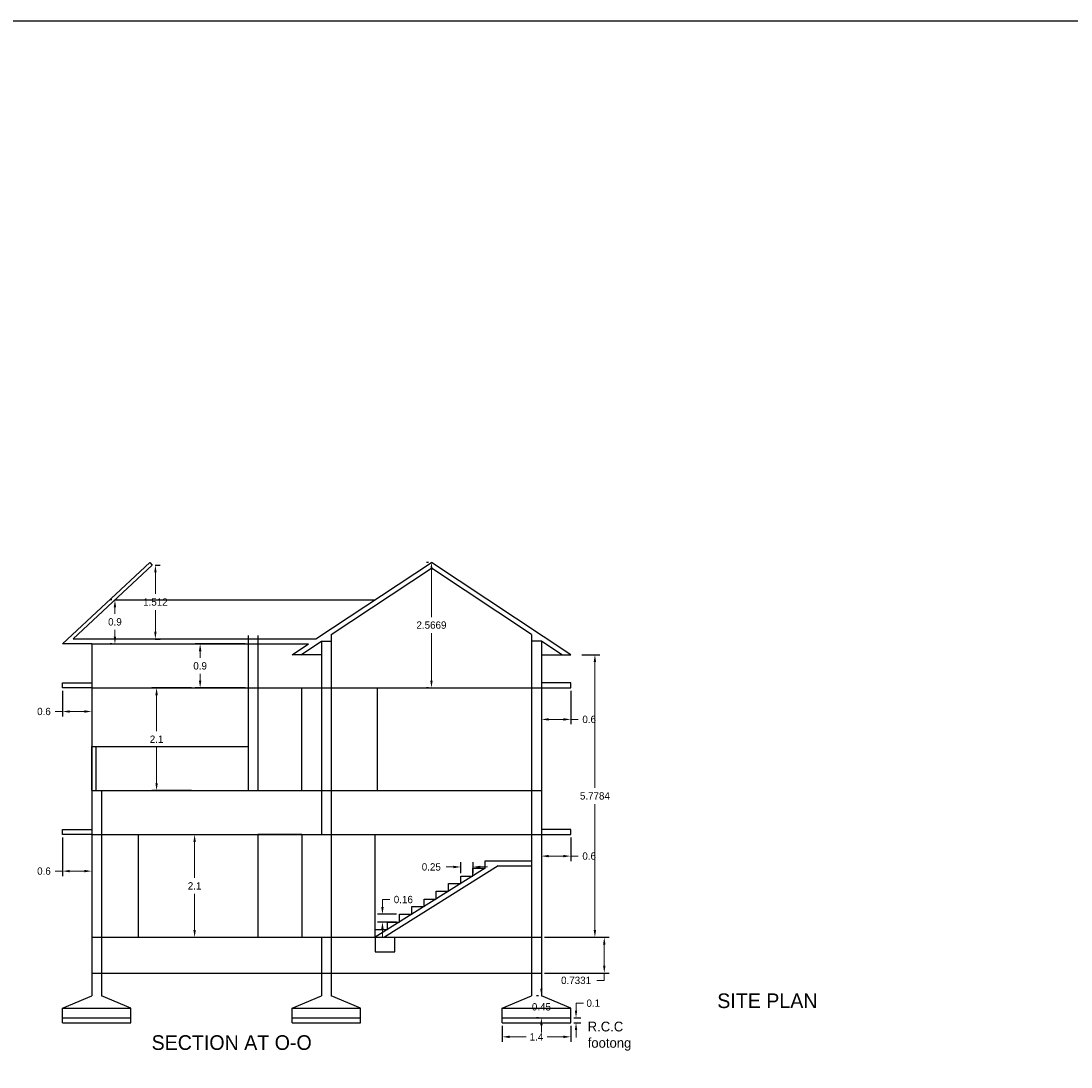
# Model space of a CAD drawing. Header units: inches. Extents: x -100 to 1476, y -184 to 112.
# Tile 15 of 40: x 30 to 52, y 45 to 66. Entities that reach past the tile are written whole.
import ezdxf

# ---------------------------------------------------------------- set-up
doc = ezdxf.new("R2010")
doc.units = ezdxf.units.IN
doc.header["$MEASUREMENT"] = 0
doc.header["$PDMODE"] = 66
doc.dimstyles.get("Standard").update_dxf_attribs({"dimtxt": 0.15, "dimasz": 0.15, "dimexe": 0.1, "dimexo": 0.0625, "dimgap": 0.09, "dimtad": 0, "dimtih": 1, "dimtoh": 1, "dimdec": 4, "dimdsep": 46, "dimtxsty": 'Standard', "dimcen": 0.09, "dimadec": 0, "dimazin": 0, "dimtfac": 1, "dimtdec": 4, "dimtofl": 0, "dimtmove": 0, "dimatfit": 3, "dimfxl": 0, "dimtolj": 1, "dimtzin": 0, "dimlwd": 15, "dimarcsym": 0})

# ---------------------------------------------------------------- blocks, each defined once
blk = doc.blocks.new('*D155')
at = {"color": 0, "linetype": 'ByBlock', "lineweight": 15, "transparency": 16777216}
for p, q in [((38.865, 48.987), (38.715, 48.987)), ((39.415, 48.987), (39.565, 48.987))]:
    blk.add_line(p, q, dxfattribs=at)
at = {"color": 0, "linetype": 'ByBlock', "lineweight": -2, "transparency": 16777216}
for p, q in [((39.015, 48.863), (39.015, 49.087)), ((39.265, 48.863), (39.265, 49.087))]:
    blk.add_line(p, q, dxfattribs=at)
at = {"color": 0, "linetype": 'ByBlock', "transparency": 16777216}
for points in [[(38.865, 49.012), (38.865, 48.962), (39.015, 48.987)], [(39.415, 49.012), (39.415, 48.962), (39.265, 48.987)]]:
    blk.add_solid(points, dxfattribs=at)
at = {"layer": 'Defpoints', "color": 0, "linetype": 'ByBlock', "transparency": 16777216}
for p in [(39.015, 48.987), (39.015, 48.8), (39.265, 48.8)]:
    blk.add_point(p, dxfattribs=at)
at = {"color": 0, "linetype": 'ByBlock', "transparency": 16777216, "insert": (38.412, 48.987), "char_height": 0.15, "attachment_point": 5}
blk.add_mtext('\\A1;0.25', dxfattribs=at)
blk = doc.blocks.new('*D156')
at = {"color": 0, "linetype": 'ByBlock', "lineweight": 15, "transparency": 16777216}
for p, q in [((37.412, 48.17), (37.412, 48.32)), ((37.412, 48.32), (37.562, 48.32)), ((37.412, 47.71), (37.412, 47.56))]:
    blk.add_line(p, q, dxfattribs=at)
at = {"color": 0, "linetype": 'ByBlock', "lineweight": -2, "transparency": 16777216}
for p, q in [((37.702, 48.02), (37.312, 48.02)), ((37.702, 47.86), (37.312, 47.86))]:
    blk.add_line(p, q, dxfattribs=at)
at = {"color": 0, "linetype": 'ByBlock', "transparency": 16777216}
for points in [[(37.387, 48.17), (37.437, 48.17), (37.412, 48.02)], [(37.387, 47.71), (37.437, 47.71), (37.412, 47.86)]]:
    blk.add_solid(points, dxfattribs=at)
at = {"layer": 'Defpoints', "color": 0, "linetype": 'ByBlock', "transparency": 16777216}
for p in [(37.412, 48.02), (37.765, 48.02), (37.765, 47.86)]:
    blk.add_point(p, dxfattribs=at)
at = {"color": 0, "linetype": 'ByBlock', "transparency": 16777216, "insert": (37.84, 48.32), "char_height": 0.15, "attachment_point": 5}
blk.add_mtext('\\A1;0.16', dxfattribs=at)
blk = doc.blocks.new('*D157')
at = {"color": 0, "linetype": 'ByBlock', "lineweight": -2, "transparency": 16777216}
for p, q in [((40.727, 47.55), (42.051, 47.55)), ((40.727, 46.817), (42.051, 46.817))]:
    blk.add_line(p, q, dxfattribs=at)
at = {"color": 0, "linetype": 'ByBlock', "lineweight": 15, "transparency": 16777216}
for p, q in [((41.951, 47.4), (41.951, 46.967)), ((41.951, 46.667), (41.801, 46.667)), ((41.951, 46.817), (41.951, 46.667))]:
    blk.add_line(p, q, dxfattribs=at)
at = {"color": 0, "linetype": 'ByBlock', "transparency": 16777216}
for points in [[(41.926, 47.4), (41.976, 47.4), (41.951, 47.55)], [(41.926, 46.967), (41.976, 46.967), (41.951, 46.817)]]:
    blk.add_solid(points, dxfattribs=at)
at = {"layer": 'Defpoints', "color": 0, "linetype": 'ByBlock', "transparency": 16777216}
for p in [(40.665, 47.55), (40.665, 46.817), (41.951, 46.817)]:
    blk.add_point(p, dxfattribs=at)
at = {"color": 0, "linetype": 'ByBlock', "transparency": 16777216, "insert": (41.374, 46.667), "char_height": 0.15, "attachment_point": 5}
blk.add_mtext('\\A1;0.7331', dxfattribs=at)
blk = doc.blocks.new('*D158')
at = {"color": 0, "linetype": 'ByBlock', "lineweight": -2, "transparency": 16777216}
for p, q in [((41.492, 53.329), (41.859, 53.329)), ((41.492, 47.55), (41.859, 47.55))]:
    blk.add_line(p, q, dxfattribs=at)
at = {"color": 0, "linetype": 'ByBlock', "lineweight": 15, "transparency": 16777216}
for p, q in [((41.759, 53.179), (41.759, 50.605)), ((41.759, 47.7), (41.759, 50.275))]:
    blk.add_line(p, q, dxfattribs=at)
at = {"color": 0, "linetype": 'ByBlock', "transparency": 16777216}
for points in [[(41.734, 53.179), (41.784, 53.179), (41.759, 53.329)], [(41.734, 47.7), (41.784, 47.7), (41.759, 47.55)]]:
    blk.add_solid(points, dxfattribs=at)
at = {"layer": 'Defpoints', "color": 0, "linetype": 'ByBlock', "transparency": 16777216}
for p in [(41.429, 53.329), (41.759, 53.329), (41.429, 47.55)]:
    blk.add_point(p, dxfattribs=at)
at = {"color": 0, "linetype": 'ByBlock', "transparency": 16777216, "insert": (41.759, 50.44), "char_height": 0.15, "attachment_point": 5}
blk.add_mtext('\\A1;5.7784', dxfattribs=at)
blk = doc.blocks.new('*D159')
at = {"color": 0, "linetype": 'ByBlock', "lineweight": -2, "transparency": 16777216}
for p, q in [((38.352, 55.217), (38.315, 55.217)), ((38.352, 52.65), (38.315, 52.65))]:
    blk.add_line(p, q, dxfattribs=at)
at = {"color": 0, "linetype": 'ByBlock', "lineweight": 15, "transparency": 16777216}
for p, q in [((38.415, 55.067), (38.415, 54.099)), ((38.415, 52.8), (38.415, 53.769))]:
    blk.add_line(p, q, dxfattribs=at)
at = {"color": 0, "linetype": 'ByBlock', "transparency": 16777216}
for points in [[(38.39, 55.067), (38.44, 55.067), (38.415, 55.217)], [(38.39, 52.8), (38.44, 52.8), (38.415, 52.65)]]:
    blk.add_solid(points, dxfattribs=at)
at = {"layer": 'Defpoints', "color": 0, "linetype": 'ByBlock', "transparency": 16777216}
for p in [(38.415, 55.217), (38.415, 52.65), (38.415, 52.65)]:
    blk.add_point(p, dxfattribs=at)
at = {"color": 0, "linetype": 'ByBlock', "transparency": 16777216, "insert": (38.415, 53.934), "char_height": 0.15, "attachment_point": 5}
blk.add_mtext('\\A1;2.5669', dxfattribs=at)
blk = doc.blocks.new('*D160')
at = {"color": 0, "linetype": 'ByBlock', "lineweight": -2, "transparency": 16777216}
for p, q in [((32.477, 49.65), (33.669, 49.65)), ((32.477, 47.55), (33.669, 47.55))]:
    blk.add_line(p, q, dxfattribs=at)
at = {"color": 0, "linetype": 'ByBlock', "lineweight": 15, "transparency": 16777216}
for p, q in [((33.569, 49.5), (33.569, 48.765)), ((33.569, 47.7), (33.569, 48.435))]:
    blk.add_line(p, q, dxfattribs=at)
at = {"color": 0, "linetype": 'ByBlock', "transparency": 16777216}
for points in [[(33.544, 49.5), (33.594, 49.5), (33.569, 49.65)], [(33.544, 47.7), (33.594, 47.7), (33.569, 47.55)]]:
    blk.add_solid(points, dxfattribs=at)
at = {"layer": 'Defpoints', "color": 0, "linetype": 'ByBlock', "transparency": 16777216}
for p in [(32.415, 49.65), (33.569, 49.65), (32.415, 47.55)]:
    blk.add_point(p, dxfattribs=at)
at = {"color": 0, "linetype": 'ByBlock', "transparency": 16777216, "insert": (33.569, 48.6), "char_height": 0.15, "attachment_point": 5}
blk.add_mtext('\\A1;2.1', dxfattribs=at)
blk = doc.blocks.new('*D161')
at = {"color": 0, "linetype": 'ByBlock', "lineweight": -2, "transparency": 16777216}
for p, q in [((33.506, 52.65), (32.691, 52.65)), ((33.506, 50.55), (32.691, 50.55))]:
    blk.add_line(p, q, dxfattribs=at)
at = {"color": 0, "linetype": 'ByBlock', "lineweight": 15, "transparency": 16777216}
for p, q in [((32.791, 52.5), (32.791, 51.765)), ((32.791, 50.7), (32.791, 51.435))]:
    blk.add_line(p, q, dxfattribs=at)
at = {"color": 0, "linetype": 'ByBlock', "transparency": 16777216}
for points in [[(32.766, 52.5), (32.816, 52.5), (32.791, 52.65)], [(32.766, 50.7), (32.816, 50.7), (32.791, 50.55)]]:
    blk.add_solid(points, dxfattribs=at)
at = {"layer": 'Defpoints', "color": 0, "linetype": 'ByBlock', "transparency": 16777216}
for p in [(32.791, 52.65), (33.569, 52.65), (33.569, 50.55)]:
    blk.add_point(p, dxfattribs=at)
at = {"color": 0, "linetype": 'ByBlock', "transparency": 16777216, "insert": (32.791, 51.6), "char_height": 0.15, "attachment_point": 5}
blk.add_mtext('\\A1;2.1', dxfattribs=at)
blk = doc.blocks.new('*D162')
at = {"color": 0, "linetype": 'ByBlock', "lineweight": -2, "transparency": 16777216}
for p, q in [((34.602, 53.55), (33.582, 53.55)), ((34.602, 52.65), (33.582, 52.65))]:
    blk.add_line(p, q, dxfattribs=at)
at = {"color": 0, "linetype": 'ByBlock', "lineweight": 15, "transparency": 16777216}
for p, q in [((33.682, 53.4), (33.682, 53.265)), ((33.682, 52.8), (33.682, 52.935))]:
    blk.add_line(p, q, dxfattribs=at)
at = {"color": 0, "linetype": 'ByBlock', "transparency": 16777216}
for points in [[(33.657, 53.4), (33.707, 53.4), (33.682, 53.55)], [(33.657, 52.8), (33.707, 52.8), (33.682, 52.65)]]:
    blk.add_solid(points, dxfattribs=at)
at = {"layer": 'Defpoints', "color": 0, "linetype": 'ByBlock', "transparency": 16777216}
for p in [(33.682, 53.55), (34.665, 53.55), (34.665, 52.65)]:
    blk.add_point(p, dxfattribs=at)
at = {"color": 0, "linetype": 'ByBlock', "transparency": 16777216, "insert": (33.682, 53.1), "char_height": 0.15, "attachment_point": 5}
blk.add_mtext('\\A1;0.9', dxfattribs=at)
blk = doc.blocks.new('*D163')
at = {"color": 0, "linetype": 'ByBlock', "lineweight": -2, "transparency": 16777216}
for p, q in [((31.876, 54.45), (31.839, 54.45)), ((31.876, 53.55), (31.839, 53.55))]:
    blk.add_line(p, q, dxfattribs=at)
at = {"color": 0, "linetype": 'ByBlock', "lineweight": 15, "transparency": 16777216}
for p, q in [((31.939, 54.3), (31.939, 54.165)), ((31.939, 53.7), (31.939, 53.835))]:
    blk.add_line(p, q, dxfattribs=at)
at = {"color": 0, "linetype": 'ByBlock', "transparency": 16777216}
for points in [[(31.914, 54.3), (31.964, 54.3), (31.939, 54.45)], [(31.914, 53.7), (31.964, 53.7), (31.939, 53.55)]]:
    blk.add_solid(points, dxfattribs=at)
at = {"layer": 'Defpoints', "color": 0, "linetype": 'ByBlock', "transparency": 16777216}
for p in [(31.939, 54.45), (31.939, 53.55), (31.939, 53.55)]:
    blk.add_point(p, dxfattribs=at)
at = {"color": 0, "linetype": 'ByBlock', "transparency": 16777216, "insert": (31.939, 54), "char_height": 0.15, "attachment_point": 5}
blk.add_mtext('\\A1;0.9', dxfattribs=at)
blk = doc.blocks.new('*D164')
at = {"color": 0, "linetype": 'ByBlock', "lineweight": -2, "transparency": 16777216}
for p, q in [((32.764, 55.163), (32.867, 55.163)), ((32.764, 53.65), (32.867, 53.65))]:
    blk.add_line(p, q, dxfattribs=at)
at = {"color": 0, "linetype": 'ByBlock', "lineweight": 15, "transparency": 16777216}
for p, q in [((32.767, 55.013), (32.767, 54.571)), ((32.767, 53.8), (32.767, 54.241))]:
    blk.add_line(p, q, dxfattribs=at)
at = {"color": 0, "linetype": 'ByBlock', "transparency": 16777216}
for points in [[(32.742, 55.013), (32.792, 55.013), (32.767, 55.163)], [(32.742, 53.8), (32.792, 53.8), (32.767, 53.65)]]:
    blk.add_solid(points, dxfattribs=at)
at = {"layer": 'Defpoints', "color": 0, "linetype": 'ByBlock', "transparency": 16777216}
for p in [(32.702, 55.163), (32.702, 53.65), (32.767, 53.65)]:
    blk.add_point(p, dxfattribs=at)
at = {"color": 0, "linetype": 'ByBlock', "transparency": 16777216, "insert": (32.767, 54.406), "char_height": 0.15, "attachment_point": 5}
blk.add_mtext('\\A1;1.512', dxfattribs=at)
blk = doc.blocks.new('*D165')
at = {"color": 0, "linetype": 'ByBlock', "lineweight": -2, "transparency": 16777216}
for p, q in [((39.865, 45.738), (39.865, 45.412)), ((41.265, 45.738), (41.265, 45.412))]:
    blk.add_line(p, q, dxfattribs=at)
at = {"color": 0, "linetype": 'ByBlock', "lineweight": 15, "transparency": 16777216}
for p, q in [((40.015, 45.512), (40.35, 45.512)), ((41.115, 45.512), (40.78, 45.512))]:
    blk.add_line(p, q, dxfattribs=at)
at = {"color": 0, "linetype": 'ByBlock', "transparency": 16777216}
for points in [[(40.015, 45.537), (40.015, 45.487), (39.865, 45.512)], [(41.115, 45.537), (41.115, 45.487), (41.265, 45.512)]]:
    blk.add_solid(points, dxfattribs=at)
at = {"layer": 'Defpoints', "color": 0, "linetype": 'ByBlock', "transparency": 16777216}
for p in [(39.865, 45.8), (41.265, 45.8), (41.265, 45.512)]:
    blk.add_point(p, dxfattribs=at)
at = {"color": 0, "linetype": 'ByBlock', "transparency": 16777216, "insert": (40.565, 45.512), "char_height": 0.15, "attachment_point": 5}
blk.add_mtext('\\A1;1.4', dxfattribs=at)
blk = doc.blocks.new('*D166')
at = {"color": 0, "linetype": 'ByBlock', "lineweight": 15, "transparency": 16777216}
for p, q in [((40.665, 46.5), (40.665, 46.65)), ((40.665, 45.75), (40.665, 45.6))]:
    blk.add_line(p, q, dxfattribs=at)
at = {"color": 0, "linetype": 'ByBlock', "lineweight": -2, "transparency": 16777216}
for p, q in [((40.602, 46.35), (40.565, 46.35)), ((40.602, 45.9), (40.565, 45.9))]:
    blk.add_line(p, q, dxfattribs=at)
at = {"color": 0, "linetype": 'ByBlock', "transparency": 16777216}
for points in [[(40.64, 46.5), (40.69, 46.5), (40.665, 46.35)], [(40.64, 45.75), (40.69, 45.75), (40.665, 45.9)]]:
    blk.add_solid(points, dxfattribs=at)
at = {"layer": 'Defpoints', "color": 0, "linetype": 'ByBlock', "transparency": 16777216}
for p in [(40.665, 46.35), (40.665, 45.9), (40.665, 45.9)]:
    blk.add_point(p, dxfattribs=at)
at = {"color": 0, "linetype": 'ByBlock', "transparency": 16777216, "insert": (40.665, 46.125), "char_height": 0.15, "attachment_point": 5}
blk.add_mtext('\\A1;0.45', dxfattribs=at)
blk = doc.blocks.new('*D167')
at = {"color": 0, "linetype": 'ByBlock', "lineweight": 15, "transparency": 16777216}
for p, q in [((41.373, 46.05), (41.373, 46.2)), ((41.373, 46.2), (41.523, 46.2)), ((41.373, 45.65), (41.373, 45.5))]:
    blk.add_line(p, q, dxfattribs=at)
at = {"color": 0, "linetype": 'ByBlock', "lineweight": -2, "transparency": 16777216}
for p, q in [((41.327, 45.9), (41.473, 45.9)), ((41.327, 45.8), (41.473, 45.8))]:
    blk.add_line(p, q, dxfattribs=at)
at = {"color": 0, "linetype": 'ByBlock', "transparency": 16777216}
for points in [[(41.348, 46.05), (41.398, 46.05), (41.373, 45.9)], [(41.348, 45.65), (41.398, 45.65), (41.373, 45.8)]]:
    blk.add_solid(points, dxfattribs=at)
at = {"layer": 'Defpoints', "color": 0, "linetype": 'ByBlock', "transparency": 16777216}
for p in [(41.265, 45.9), (41.265, 45.8), (41.373, 45.9)]:
    blk.add_point(p, dxfattribs=at)
at = {"color": 0, "linetype": 'ByBlock', "transparency": 16777216, "insert": (41.726, 46.2), "char_height": 0.15, "attachment_point": 5}
blk.add_mtext('\\A1;0.1', dxfattribs=at)
blk = doc.blocks.new('*D168')
at = {"color": 0, "linetype": 'ByBlock', "lineweight": -2, "transparency": 16777216}
for p, q in [((40.665, 52.588), (40.665, 51.905)), ((41.265, 52.588), (41.265, 51.905))]:
    blk.add_line(p, q, dxfattribs=at)
at = {"color": 0, "linetype": 'ByBlock', "lineweight": 15, "transparency": 16777216}
for p, q in [((40.815, 52.005), (41.115, 52.005)), ((41.265, 52.005), (41.415, 52.005))]:
    blk.add_line(p, q, dxfattribs=at)
at = {"color": 0, "linetype": 'ByBlock', "transparency": 16777216}
for points in [[(40.815, 52.03), (40.815, 51.98), (40.665, 52.005)], [(41.115, 52.03), (41.115, 51.98), (41.265, 52.005)]]:
    blk.add_solid(points, dxfattribs=at)
at = {"layer": 'Defpoints', "color": 0, "linetype": 'ByBlock', "transparency": 16777216}
for p in [(40.665, 52.65), (41.265, 52.65), (41.265, 52.005)]:
    blk.add_point(p, dxfattribs=at)
at = {"color": 0, "linetype": 'ByBlock', "transparency": 16777216, "insert": (41.642, 52.005), "char_height": 0.15, "attachment_point": 5}
blk.add_mtext('\\A1;0.6', dxfattribs=at)
blk = doc.blocks.new('*D169')
at = {"color": 0, "linetype": 'ByBlock', "lineweight": -2, "transparency": 16777216}
for p, q in [((40.665, 49.588), (40.665, 49.109)), ((41.265, 49.588), (41.265, 49.109))]:
    blk.add_line(p, q, dxfattribs=at)
at = {"color": 0, "linetype": 'ByBlock', "lineweight": 15, "transparency": 16777216}
for p, q in [((40.815, 49.209), (41.115, 49.209)), ((41.265, 49.209), (41.415, 49.209))]:
    blk.add_line(p, q, dxfattribs=at)
at = {"color": 0, "linetype": 'ByBlock', "transparency": 16777216}
for points in [[(40.815, 49.234), (40.815, 49.184), (40.665, 49.209)], [(41.115, 49.234), (41.115, 49.184), (41.265, 49.209)]]:
    blk.add_solid(points, dxfattribs=at)
at = {"layer": 'Defpoints', "color": 0, "linetype": 'ByBlock', "transparency": 16777216}
for p in [(40.665, 49.65), (41.265, 49.65), (41.265, 49.209)]:
    blk.add_point(p, dxfattribs=at)
at = {"color": 0, "linetype": 'ByBlock', "transparency": 16777216, "insert": (41.642, 49.209), "char_height": 0.15, "attachment_point": 5}
blk.add_mtext('\\A1;0.6', dxfattribs=at)
blk = doc.blocks.new('*D170')
at = {"color": 0, "linetype": 'ByBlock', "lineweight": -2, "transparency": 16777216}
for p, q in [((30.865, 49.588), (30.865, 48.802)), ((31.465, 49.588), (31.465, 48.802))]:
    blk.add_line(p, q, dxfattribs=at)
at = {"color": 0, "linetype": 'ByBlock', "lineweight": 15, "transparency": 16777216}
for p, q in [((30.865, 48.902), (30.715, 48.902)), ((31.315, 48.902), (31.015, 48.902))]:
    blk.add_line(p, q, dxfattribs=at)
at = {"color": 0, "linetype": 'ByBlock', "transparency": 16777216}
for points in [[(31.015, 48.927), (31.015, 48.877), (30.865, 48.902)], [(31.315, 48.927), (31.315, 48.877), (31.465, 48.902)]]:
    blk.add_solid(points, dxfattribs=at)
at = {"layer": 'Defpoints', "color": 0, "linetype": 'ByBlock', "transparency": 16777216}
for p in [(30.865, 49.65), (31.465, 49.65), (30.865, 48.902)]:
    blk.add_point(p, dxfattribs=at)
at = {"color": 0, "linetype": 'ByBlock', "transparency": 16777216, "insert": (30.487, 48.902), "char_height": 0.15, "attachment_point": 5}
blk.add_mtext('\\A1;0.6', dxfattribs=at)
blk = doc.blocks.new('*D171')
at = {"color": 0, "linetype": 'ByBlock', "lineweight": -2, "transparency": 16777216}
for p, q in [((30.865, 52.588), (30.865, 52.067)), ((31.465, 52.588), (31.465, 52.067))]:
    blk.add_line(p, q, dxfattribs=at)
at = {"color": 0, "linetype": 'ByBlock', "lineweight": 15, "transparency": 16777216}
for p, q in [((30.865, 52.167), (30.715, 52.167)), ((31.315, 52.167), (31.015, 52.167))]:
    blk.add_line(p, q, dxfattribs=at)
at = {"color": 0, "linetype": 'ByBlock', "transparency": 16777216}
for points in [[(31.015, 52.192), (31.015, 52.142), (30.865, 52.167)], [(31.315, 52.192), (31.315, 52.142), (31.465, 52.167)]]:
    blk.add_solid(points, dxfattribs=at)
at = {"layer": 'Defpoints', "color": 0, "linetype": 'ByBlock', "transparency": 16777216}
for p in [(30.865, 52.65), (31.465, 52.65), (30.865, 52.167)]:
    blk.add_point(p, dxfattribs=at)
at = {"color": 0, "linetype": 'ByBlock', "transparency": 16777216, "insert": (30.487, 52.167), "char_height": 0.15, "attachment_point": 5}
blk.add_mtext('\\A1;0.6', dxfattribs=at)

msp = doc.modelspace()

# ---------------------------------------------------------------- linework, layer by layer
at = {"color": 0, "linetype": 'ByBlock'}
for p, q in [((30.86454, 53.55047), (32.65048, 55.21735)), ((32.65048, 55.21735), (32.65048, 55.21735)), ((32.65048, 55.21735), (32.70165, 55.16252)), ((36.04991, 53.65047), (38.41454, 55.21735)), ((41.26454, 53.32885), (38.41454, 55.21735)), ((31.0816, 53.65047), (32.70165, 55.16252)), ((36.36454, 53.739), (38.41454, 55.09738)), ((40.46454, 53.739), (38.41454, 55.09738)), ((31.93875, 54.45047), (37.25722, 54.45047)), ((34.66454, 53.72117), (34.66454, 50.55047)), ((34.86454, 53.72117), (34.86454, 50.55047)), ((36.36454, 53.739), (36.36454, 46.81735)), ((40.46454, 53.739), (40.46454, 46.81735)), ((31.46454, 53.55047), (30.86454, 53.55047)), ((31.0816, 53.65047), (36.04991, 53.65047)), ((31.46454, 53.55047), (31.46454, 46.81735)), ((31.46454, 53.55047), (35.89899, 53.55047)), ((35.56454, 53.32885), (35.89899, 53.55047)), ((35.74558, 53.32885), (36.16454, 53.60647)), ((36.16454, 53.60647), (36.16454, 49.65047)), ((36.16454, 53.60647), (36.36454, 53.60647)), ((40.66454, 53.60647), (40.46454, 53.60647)), ((40.66454, 53.60647), (40.66454, 46.81735)), ((41.0835, 53.32885), (40.66454, 53.60647)), ((36.16454, 53.32885), (35.56454, 53.32885)), ((40.66454, 53.32885), (41.26454, 53.32885)), ((30.86454, 52.65047), (30.86454, 52.75047)), ((30.86454, 52.75047), (31.46454, 52.75047)), ((31.46454, 52.65047), (30.86454, 52.65047)), ((31.46454, 52.65047), (40.66454, 52.65047)), ((35.76454, 50.55047), (35.76454, 52.65047)), ((37.30994, 50.55047), (37.30994, 52.65047)), ((41.26454, 52.75047), (40.66454, 52.75047)), ((40.66454, 52.65047), (41.26454, 52.65047)), ((41.26454, 52.65047), (41.26454, 52.75047)), ((31.46454, 50.55047), (31.46454, 51.45047)), ((31.46454, 51.45047), (34.66454, 51.45047)), ((31.55624, 50.55047), (31.55624, 51.45047)), ((31.46454, 50.55047), (40.66454, 50.55047)), ((31.66454, 50.55047), (31.66454, 46.81735)), ((31.66454, 50.55047), (31.66454, 46.81735)), ((30.86454, 49.65047), (30.86454, 49.75047)), ((30.86454, 49.75047), (31.46454, 49.75047)), ((31.46454, 49.65047), (30.86454, 49.65047)), ((31.46454, 49.65047), (40.66454, 49.65047)), ((31.66454, 49.65047), (32.41454, 49.65047)), ((32.41454, 49.65047), (32.41454, 47.55047)), ((35.76454, 49.65047), (34.86454, 49.65047)), ((34.86454, 49.65047), (34.86454, 47.55047)), ((35.76454, 49.65047), (35.76454, 47.55047)), ((37.26454, 47.55047), (37.26454, 49.65047)), ((41.26454, 49.75047), (40.66454, 49.75047)), ((40.66454, 49.65047), (41.26454, 49.65047)), ((41.26454, 49.65047), (41.26454, 49.75047)), ((39.78265, 49.01047), (37.45286, 47.55047)), ((39.51454, 48.96047), (39.51454, 49.11047)), ((39.51454, 49.11047), (40.46454, 49.11047)), ((39.78265, 49.01047), (40.46454, 49.01047)), ((39.51454, 48.96047), (37.26454, 47.55047)), ((39.01454, 48.65047), (39.01454, 48.80047)), ((39.01454, 48.80047), (39.26454, 48.80047)), ((39.26454, 48.80047), (39.26454, 48.96047)), ((39.26454, 48.96047), (39.51454, 48.96047)), ((38.76454, 48.49047), (38.76454, 48.65047)), ((38.76454, 48.65047), (39.01454, 48.65047)), ((38.51454, 48.33047), (38.51454, 48.49047)), ((38.51454, 48.49047), (38.76454, 48.49047)), ((38.01454, 48.02047), (38.01454, 48.18047)), ((38.01454, 48.18047), (38.26454, 48.18047)), ((38.26454, 48.18047), (38.26454, 48.33047)), ((38.26454, 48.33047), (38.51454, 48.33047)), ((37.76454, 47.86047), (37.76454, 48.02047)), ((37.76454, 48.02047), (38.01454, 48.02047)), ((37.26454, 47.55047), (37.26454, 47.71047)), ((37.26454, 47.71047), (37.51454, 47.71047)), ((37.51454, 47.71047), (37.51454, 47.86047)), ((37.51454, 47.86047), (37.76454, 47.86047)), ((31.46454, 47.55047), (40.66454, 47.55047)), ((31.46454, 47.55047), (31.46454, 46.35047)), ((31.66454, 47.55047), (31.66454, 46.35047)), ((36.16454, 47.55047), (36.16454, 46.81735)), ((36.16454, 47.55047), (36.16454, 46.35047)), ((36.36454, 47.55047), (37.26454, 47.55047)), ((36.36454, 47.55047), (36.36454, 46.35047)), ((37.26454, 47.55047), (37.26454, 47.25047)), ((37.66454, 47.25047), (37.66454, 47.55047)), ((40.46454, 47.55047), (40.46454, 46.35047)), ((40.66454, 47.55047), (40.66454, 46.35047)), ((37.26454, 47.25047), (37.66454, 47.25047)), ((31.46454, 46.81735), (31.66454, 46.81735)), ((31.66454, 46.81735), (40.66454, 46.81735)), ((36.16454, 46.81735), (36.36454, 46.81735)), ((40.46454, 46.81735), (40.66454, 46.81735)), ((30.86454, 46.10047), (31.46454, 46.35047)), ((32.26454, 46.10047), (31.66454, 46.35047)), ((35.56454, 46.10047), (36.16454, 46.35047)), ((36.96454, 46.10047), (36.36454, 46.35047)), ((39.86454, 46.10047), (40.46454, 46.35047)), ((41.26454, 46.10047), (40.66454, 46.35047)), ((30.86454, 46.10047), (32.26454, 46.10047)), ((30.86454, 45.80047), (30.86454, 46.10047)), ((32.26454, 45.80047), (32.26454, 46.10047)), ((35.56454, 46.10047), (36.96454, 46.10047)), ((35.56454, 45.80047), (35.56454, 46.10047)), ((36.96454, 45.80047), (36.96454, 46.10047)), ((39.86454, 46.10047), (41.26454, 46.10047)), ((39.86454, 45.80047), (39.86454, 46.10047)), ((41.26454, 45.80047), (41.26454, 46.10047)), ((30.86454, 45.90047), (32.26454, 45.90047)), ((30.86454, 45.80047), (32.26454, 45.80047)), ((35.56454, 45.90047), (36.96454, 45.90047)), ((35.56454, 45.80047), (36.96454, 45.80047)), ((39.86454, 45.90047), (41.26454, 45.90047)), ((39.86454, 45.80047), (41.26454, 45.80047))]:
    msp.add_line(p, q, dxfattribs=at)
msp.add_lwpolyline([(119.3225, 66.29199), (13.34819, 66.29199), (13.34819, -10.53759), (119.3225, -10.53759)], close=True, dxfattribs=at)

# ---------------------------------------------------------------- texts
at = {"color": 0, "linetype": 'ByBlock', "attachment_point": 1}
for s, insert, char_height, width in [('{\\fVani|b0|i0|c0|p34;SITE PLAN }', (44.26248, 46.39993), 0.3, 3.8813888), ('{\\fVani|b0|i0|c0|p34;R.C.C footong}', (41.61167, 45.82266), 0.2, 0.6224783), ('{\\fVani|b0|i0|c0|p34;SECTION AT O-O }', (32.68921, 45.5449), 0.3, 3.8813888)]:
    msp.add_mtext(s, dxfattribs=dict(at, insert=insert, char_height=char_height, width=width))

# ---------------------------------------------------------------- dimensions: what is measured, and where the dimension line sits
at = {"color": 0, "linetype": 'ByBlock'}
for base, p1, p2, picture, middle in [((38.41454, 52.65047), (38.41454, 55.21735), (38.41454, 52.65047), '*D159', (38.41454, 53.93391)), ((32.766635, 53.650472), (32.701652, 55.162517), (32.701652, 53.650472), '*D164', (32.766635, 54.406494)), ((31.93875, 53.55047), (31.93875, 54.45047), (31.93875, 53.55047), '*D163', (31.93875, 54.00047)), ((33.68177, 53.55047), (34.66454, 52.65047), (34.66454, 53.55047), '*D162', (33.68177, 53.10047)), ((41.75925, 53.32885), (41.42926, 47.55047), (41.42926, 53.32885), '*D158', (41.75925, 50.43966)), ((32.79059, 52.65047), (33.56899, 50.55047), (33.56899, 52.65047), '*D161', (32.79059, 51.60047)), ((33.56899, 49.65047), (32.41454, 47.55047), (32.41454, 49.65047), '*D160', (33.56899, 48.60047)), ((37.41209, 48.02047), (37.76454, 47.86047), (37.76454, 48.02047), '*D156', (37.83959, 48.32047)), ((41.95147, 46.81735), (40.66454, 47.55047), (40.66454, 46.81735), '*D157', (41.37397, 46.66735)), ((40.66454, 45.90047), (40.66454, 46.35047), (40.66454, 45.90047), '*D166', (40.66454, 46.12547)), ((41.37334, 45.90047), (41.26454, 45.80047), (41.26454, 45.90047), '*D167', (41.72584, 46.20047))]:
    dim = msp.add_linear_dim(base=base, p1=p1, p2=p2, angle=90, dimstyle='Standard', dxfattribs=at)
    dim.commit()
    dim.dimension.update_dxf_attribs({"geometry": picture, "text_midpoint": middle})
for base, p1, p2, picture, middle in [((30.86454, 52.16734), (31.46454, 52.65047), (30.86454, 52.65047), '*D171', (30.48704, 52.16734)), ((41.26454, 52.00511), (40.66454, 52.65047), (41.26454, 52.65047), '*D168', (41.64204, 52.00511)), ((30.86454, 48.9017), (31.46454, 49.65047), (30.86454, 49.65047), '*D170', (30.48704, 48.9017)), ((41.26454, 49.20913), (40.66454, 49.65047), (41.26454, 49.65047), '*D169', (41.64204, 49.20913)), ((39.01454, 48.98696), (39.26454, 48.80047), (39.01454, 48.80047), '*D155', (38.41204, 48.98696)), ((41.26454, 45.51232), (39.86454, 45.80047), (41.26454, 45.80047), '*D165', (40.56454, 45.51232))]:
    dim = msp.add_linear_dim(base=base, p1=p1, p2=p2, dimstyle='Standard', dxfattribs=at)
    dim.commit()
    dim.dimension.update_dxf_attribs({"geometry": picture, "text_midpoint": middle})

doc.saveas('drawing.dxf')
